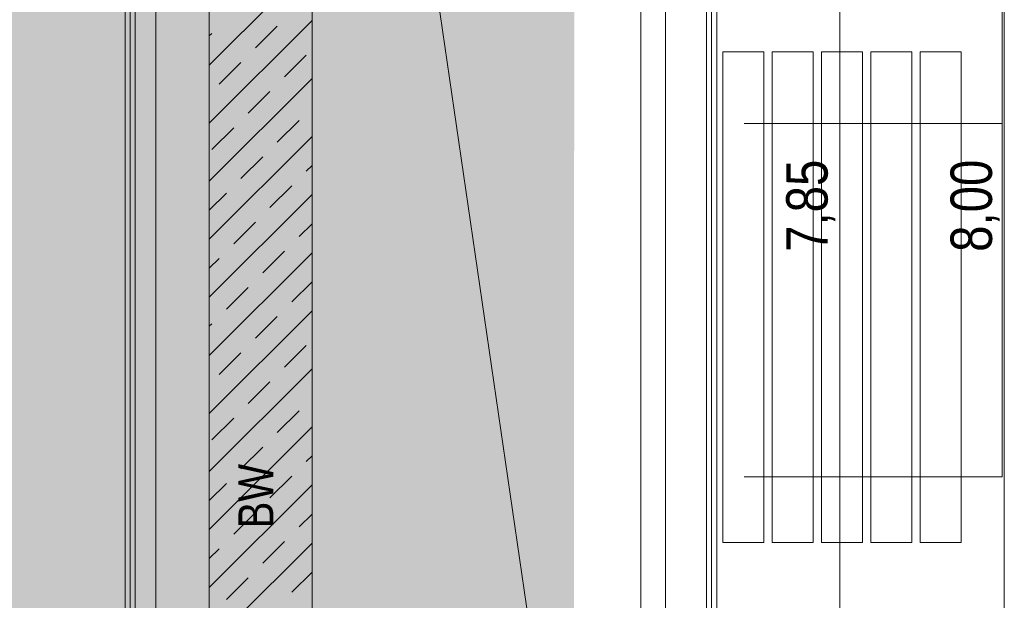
# Model space of a CAD drawing. Extents: x -620 to 300, y 62 to 1162.
# Tile 47 of 256: x -486 to -438, y 673 to 701. Entities that reach past the tile are written whole.
import ezdxf
from ezdxf.lldxf.tags import DXFTag

# ---------------------------------------------------------------- set-up
doc = ezdxf.new("R2010")
doc.units = 0
doc.layers.get('0').update_dxf_attribs({"lineweight": 13})
for name, color, linetype, lineweight, true_color in [('00 -Bauelemente -Dämmung innen', 7, 'Continuous', 9, 0xff7fe6), ('00 -Bauelemente -Gipskarton', 7, 'Continuous', 9, 0xff7fe6), ('30 -34 Innenwände- 1 tragend', 7, 'Continuous', 13, 0xdd0806), ('30 -34 Innenwände- 2 nichttragend', 7, 'Continuous', 18, 0xff7fe6), ('30 -38 konstruktive Einbauten-Mobile Trennwand', 7, 'Continuous', 9, 0x944cff), ('70 -72 Beschriftung- 1 Beschriftung allgemein', 7, 'Continuous', 9, 0xff6633), ('70 -76 Bemaßung- 2 Allgemein', 9, 'Continuous', 5, 0x808080), ('iwb_Layout BA_Markierung', 7, 'Continuous', 9, 0xbadcdc), ('iwb_Schraffur_BW', 7, 'Continuous', 13, 0x7400e8), ('iwb_Sichtbeton', 2, 'Continuous', 50, 0xffff00), ('iwb_Sichtbeton-Shading', 2, 'Continuous', 50, 0xffff00)]:
    doc.layers.add(name, color=color, linetype=linetype, lineweight=lineweight, true_color=true_color)
doc.layers.add('70 -71 Achsen- 1 Gebäudeachsen', color=7, linetype='STRICHPUNKT2-A06G94XR8I', lineweight=18)
doc.layers.add('70 -75 Raumstempel- 3 Wandstempel', color=7, linetype='Continuous', lineweight=50)
doc.styles.get("Standard").update_dxf_attribs({"font": 'ARIALN.TTF'})
tags = doc.linetypes.add('fein_strichliert-A06G94XS8I', pattern=[4, 1, -2, 1]).pattern_tags.tags
tags[8:9] = [DXFTag(74, 4), DXFTag(75, 0), DXFTag(340, '0'), DXFTag(46, 0.0), DXFTag(50, 0.0), DXFTag(44, 0.0), DXFTag(45, 0.0)]
tags[6:7] = [DXFTag(74, 4), DXFTag(75, 0), DXFTag(340, '0'), DXFTag(46, 0.0), DXFTag(50, 0.0), DXFTag(44, 0.0), DXFTag(45, 0.0)]
tags[4:5] = [DXFTag(74, 4), DXFTag(75, 0), DXFTag(340, '0'), DXFTag(46, 0.0), DXFTag(50, 0.0), DXFTag(44, 0.0), DXFTag(45, 0.0)]
tags = doc.linetypes.add('STRICHPUNKT2-A06G94XR8I', pattern=[12.7, 6.35, -3.175, 0, -3.175]).pattern_tags.tags
tags[10:11] = [DXFTag(74, 4), DXFTag(75, 0), DXFTag(340, '0'), DXFTag(46, 0.0), DXFTag(50, 0.0), DXFTag(44, 0.0), DXFTag(45, 0.0)]
tags[8:9] = [DXFTag(74, 4), DXFTag(75, 0), DXFTag(340, '0'), DXFTag(46, 0.0), DXFTag(50, 0.0), DXFTag(44, 0.0), DXFTag(45, 0.0)]
tags[6:7] = [DXFTag(74, 4), DXFTag(75, 0), DXFTag(340, '0'), DXFTag(46, 0.0), DXFTag(50, 0.0), DXFTag(44, 0.0), DXFTag(45, 0.0)]
tags[4:5] = [DXFTag(74, 4), DXFTag(75, 0), DXFTag(340, '0'), DXFTag(46, 0.0), DXFTag(50, 0.0), DXFTag(44, 0.0), DXFTag(45, 0.0)]

# ---------------------------------------------------------------- blocks, each defined once
blk = doc.blocks.new('Shading-A06G94VT8I', base_point=(-44.915, 989.453))
at = {"layer": 'iwb_Sichtbeton-Shading', "color": 51, "true_color": 0xffff7f}
blk.add_solid([(-476.961, 776.97), (-476.361, 776.97), (-476.961, 606.953), (-476.361, 606.953)], dxfattribs=at)
blk = doc.blocks.new('Polygon-A06G94XJ8I')
at = {"color": 0, "linetype": 'ByBlock', "lineweight": -2, "ltscale": 0.13}
blk.add_solid([(-458.92, 86.609), (-538.631, 86.396), (-458.753, 1083.814), (-538.631, 1083.814)], dxfattribs=at)
blk = doc.blocks.new('Referenz-A06G94XT8I')
at = {"layer": '00 -Bauelemente -Dämmung innen', "color": 0, "linetype": 'Continuous', "lineweight": -2, "ltscale": 0.13}
for p, q in [((-480.18, 775.653), (-480.18, 607.453)), ((-479.18, 775.153), (-479.18, 607.453)), ((-454.38, 613.453), (-454.38, 770.453)), ((-452.38, 613.453), (-452.38, 770.453))]:
    blk.add_line(p, q, dxfattribs=at)
at = {"layer": '00 -Bauelemente -Gipskarton', "color": 0, "linetype": 'Continuous', "lineweight": -2, "ltscale": 0.13}
for p, q in [((-480.18, 775.653), (-480.18, 607.453)), ((-480.68, 775.153), (-480.68, 607.453)), ((-480.43, 775.403), (-480.43, 607.453)), ((-452.38, 613.453), (-452.38, 770.453)), ((-452.13, 613.453), (-452.13, 770.453)), ((-451.88, 613.453), (-451.88, 770.453))]:
    blk.add_line(p, q, dxfattribs=at)
at = {"layer": '30 -34 Innenwände- 1 tragend', "color": 0, "linetype": 'Continuous', "lineweight": -2, "ltscale": 0.13}
for p, q in [((-476.58, 776.953), (-476.58, 606.953)), ((-471.58, 770.453), (-471.58, 613.453))]:
    blk.add_line(p, q, dxfattribs=at)
at = {"layer": '30 -34 Innenwände- 1 tragend', "color": 0, "lineweight": -2}
for p, q in [((-476.58, 776.953), (-476.58, 606.953)), ((-471.58, 770.453), (-471.58, 613.453)), ((-476.58, 698.909), (-471.58, 703.909)), ((-476.58, 698.909), (-471.58, 703.909)), ((-476.58, 696.081), (-471.58, 701.081)), ((-476.58, 696.081), (-471.58, 701.081)), ((-474.333, 699.742), (-473.272, 700.803)), ((-474.333, 699.742), (-473.272, 700.803)), ((-476.58, 700.324), (-476.454, 700.449)), ((-476.58, 700.324), (-476.454, 700.449)), ((-472.918, 698.328), (-471.858, 699.389)), ((-472.918, 698.328), (-471.858, 699.389)), ((-476.1, 697.974), (-475.04, 699.035)), ((-476.1, 697.974), (-475.04, 699.035)), ((-476.58, 693.253), (-471.58, 698.253)), ((-476.58, 693.253), (-471.58, 698.253)), ((-474.686, 696.56), (-473.626, 697.621)), ((-474.686, 696.56), (-473.626, 697.621)), ((-473.272, 695.146), (-472.211, 696.207)), ((-473.272, 695.146), (-472.211, 696.207)), ((-476.454, 694.792), (-475.393, 695.853)), ((-476.454, 694.792), (-475.393, 695.853)), ((-476.58, 690.424), (-471.58, 695.424)), ((-476.58, 690.424), (-471.58, 695.424)), ((-475.04, 693.378), (-473.979, 694.439)), ((-475.04, 693.378), (-473.979, 694.439)), ((-471.858, 693.732), (-471.58, 694.01)), ((-471.858, 693.732), (-471.58, 694.01)), ((-476.58, 691.838), (-475.747, 692.671)), ((-476.58, 691.838), (-475.747, 692.671)), ((-476.58, 687.596), (-471.58, 692.596)), ((-476.58, 687.596), (-471.58, 692.596)), ((-473.626, 691.964), (-472.565, 693.025)), ((-473.626, 691.964), (-472.565, 693.025)), ((-475.393, 690.196), (-474.333, 691.257)), ((-475.393, 690.196), (-474.333, 691.257)), ((-472.211, 690.55), (-471.58, 691.181)), ((-472.211, 690.55), (-471.58, 691.181)), ((-476.58, 684.767), (-471.58, 689.767)), ((-476.58, 684.767), (-471.58, 689.767)), ((-473.979, 688.782), (-472.918, 689.843)), ((-473.979, 688.782), (-472.918, 689.843)), ((-476.58, 689.01), (-476.1, 689.489)), ((-476.58, 689.01), (-476.1, 689.489)), ((-472.565, 687.368), (-471.58, 688.353)), ((-472.565, 687.368), (-471.58, 688.353)), ((-475.747, 687.014), (-474.686, 688.075)), ((-475.747, 687.014), (-474.686, 688.075)), ((-476.58, 681.939), (-471.58, 686.939)), ((-476.58, 681.939), (-471.58, 686.939)), ((-474.333, 685.6), (-473.272, 686.661)), ((-474.333, 685.6), (-473.272, 686.661)), ((-476.58, 686.181), (-476.454, 686.307)), ((-476.58, 686.181), (-476.454, 686.307)), ((-472.918, 684.186), (-471.858, 685.246)), ((-472.918, 684.186), (-471.858, 685.246)), ((-476.1, 683.832), (-475.04, 684.893)), ((-476.1, 683.832), (-475.04, 684.893)), ((-476.58, 679.11), (-471.58, 684.11)), ((-476.58, 679.11), (-471.58, 684.11)), ((-474.686, 682.418), (-473.626, 683.479)), ((-474.686, 682.418), (-473.626, 683.479)), ((-473.272, 681.004), (-472.211, 682.064)), ((-473.272, 681.004), (-472.211, 682.064)), ((-476.454, 680.65), (-475.393, 681.711)), ((-476.454, 680.65), (-475.393, 681.711)), ((-476.58, 676.282), (-471.58, 681.282)), ((-476.58, 676.282), (-471.58, 681.282)), ((-475.04, 679.236), (-473.979, 680.297)), ((-475.04, 679.236), (-473.979, 680.297)), ((-471.858, 679.59), (-471.58, 679.868)), ((-471.858, 679.59), (-471.58, 679.868)), ((-473.626, 677.822), (-472.565, 678.882)), ((-473.626, 677.822), (-472.565, 678.882)), ((-476.58, 677.696), (-475.747, 678.529)), ((-476.58, 677.696), (-475.747, 678.529)), ((-476.58, 673.454), (-471.58, 678.454)), ((-476.58, 673.454), (-471.58, 678.454)), ((-475.393, 676.054), (-474.333, 677.115)), ((-475.393, 676.054), (-474.333, 677.115)), ((-472.211, 676.408), (-471.58, 677.039)), ((-472.211, 676.408), (-471.58, 677.039)), ((-476.58, 670.625), (-471.58, 675.625)), ((-476.58, 670.625), (-471.58, 675.625)), ((-476.58, 674.868), (-476.1, 675.347)), ((-476.58, 674.868), (-476.1, 675.347)), ((-473.979, 674.64), (-472.918, 675.701)), ((-473.979, 674.64), (-472.918, 675.701)), ((-475.747, 672.872), (-474.686, 673.933)), ((-475.747, 672.872), (-474.686, 673.933)), ((-472.565, 673.226), (-471.58, 674.211)), ((-472.565, 673.226), (-471.58, 674.211))]:
    blk.add_line(p, q, dxfattribs=at)
at = {"layer": '30 -34 Innenwände- 2 nichttragend', "color": 0, "linetype": 'Continuous', "lineweight": -2, "ltscale": 0.13}
for p, q in [((-480.68, 775.153), (-480.68, 607.453)), ((-479.18, 775.153), (-479.18, 607.453)), ((-454.38, 613.453), (-454.38, 770.453)), ((-451.88, 613.453), (-451.88, 770.453))]:
    blk.add_line(p, q, dxfattribs=at)
at = {"layer": '30 -38 konstruktive Einbauten-Mobile Trennwand', "color": 0, "linetype": 'fein_strichliert-A06G94XS8I', "lineweight": -2, "ltscale": 0.13}
for p, q in [((-437.98, 678.853), (-437.98, 728.453)), ((-437.98, 696.063), (-450.545, 696.063)), ((-437.98, 678.853), (-450.545, 678.853))]:
    blk.add_line(p, q, dxfattribs=at)
at = {"layer": '30 -38 konstruktive Einbauten-Mobile Trennwand', "color": 0, "linetype": 'Continuous', "lineweight": -2, "ltscale": 0.13}
for p, q in [((-451.58, 675.653), (-451.58, 699.553)), ((-451.58, 699.553), (-449.58, 699.553)), ((-449.58, 699.553), (-449.58, 675.653)), ((-449.18, 675.653), (-449.18, 699.553)), ((-449.18, 699.553), (-447.18, 699.553)), ((-447.18, 699.553), (-447.18, 675.653)), ((-446.78, 675.653), (-446.78, 699.553)), ((-446.78, 699.553), (-444.78, 699.553)), ((-444.78, 699.553), (-444.78, 675.653)), ((-444.38, 675.653), (-444.38, 699.553)), ((-444.38, 699.553), (-442.38, 699.553)), ((-442.38, 699.553), (-442.38, 675.653)), ((-441.98, 675.653), (-441.98, 699.553)), ((-441.98, 699.553), (-439.98, 699.553)), ((-439.98, 699.553), (-439.98, 675.653)), ((-449.58, 675.653), (-451.58, 675.653)), ((-447.18, 675.653), (-449.18, 675.653)), ((-444.78, 675.653), (-446.78, 675.653)), ((-442.38, 675.653), (-444.38, 675.653)), ((-439.98, 675.653), (-441.98, 675.653))]:
    blk.add_line(p, q, dxfattribs=at)
at = {"layer": '70 -71 Achsen- 1 Gebäudeachsen', "color": 0, "linetype": 'STRICHPUNKT2-A06G94XR8I', "lineweight": -2, "ltscale": 0.13}
blk.add_line((-455.58, 1084.393), (-455.58, 84.953), dxfattribs=at)
at = {"layer": '70 -72 Beschriftung- 1 Beschriftung allgemein', "color": 0, "linetype": 'fein_strichliert-A06G94XS8I', "lineweight": -2, "ltscale": 0.13}
blk.add_line((-476.58, 778.453), (-451.58, 606.953), dxfattribs=at)
at = {"layer": '70 -76 Bemaßung- 2 Allgemein', "color": 0, "linetype": 'Continuous', "lineweight": -2, "ltscale": 0.13}
for p, q in [((-437.88, 613.014), (-437.88, 770.893)), ((-445.88, 614.514), (-445.88, 769.393))]:
    blk.add_line(p, q, dxfattribs=at)
at = {"layer": '70 -75 Raumstempel- 3 Wandstempel', "color": 0, "linetype": 'Continuous', "lineweight": -2, "ltscale": 0.13, "insert": (-475.162, 676.34), "char_height": 1.7, "attachment_point": 1, "rotation": 90}
blk.add_mtext('{\\fArial Narrow;BW}', dxfattribs=at)
at = {"layer": '70 -76 Bemaßung- 2 Allgemein', "color": 0, "linetype": 'Continuous', "lineweight": -2, "ltscale": 0.13, "char_height": 2.01377, "attachment_point": 1, "rotation": 90}
for s, insert in [('{\\fArial Narrow;7,85}', (-448.495, 689.809)), ('{\\fArial Narrow;8,00}', (-440.495, 689.809))]:
    blk.add_mtext(s, dxfattribs=dict(at, insert=insert))
blk = doc.blocks.new('Referenz-A06G94XV8I')
at = {"layer": 'iwb_Schraffur_BW', "linetype": 'Continuous', "ltscale": 0.13}
blk.add_hatch(color=256, dxfattribs=at).paths.add_polyline_path([(-476.579, 606.953), (-476.579, 776.953), (-453.079, 776.953), (-453.079, 770.453), (-471.579, 770.453), (-471.579, 613.453), (-453.079, 613.453), (-453.079, 598.513), (-458.079, 598.513), (-458.079, 606.953)])
at = {"layer": 'iwb_Sichtbeton', "linetype": 'Continuous', "ltscale": 0.5}
blk.add_solid([(-476.961, 776.97), (-476.361, 776.97), (-476.961, 606.953), (-476.361, 606.953)], dxfattribs=at)

msp = doc.modelspace()

# ---------------------------------------------------------------- block references
at = {"color": 8, "lineweight": 13, "ltscale": 0.13, "true_color": 0x808080}
msp.add_blockref('Referenz-A06G94XT8I', (0, 0), dxfattribs=at)
at = {"color": 8, "lineweight": 25, "ltscale": 0.25, "true_color": 0x808080}
msp.add_blockref('Referenz-A06G94XV8I', (0, 0), dxfattribs=at)
msp.add_blockref('Shading-A06G94VT8I', (-44.915, 989.453))
at = {"layer": 'iwb_Layout BA_Markierung', "ltscale": 0.13}
msp.add_blockref('Polygon-A06G94XJ8I', (0, 0), dxfattribs=at)

doc.saveas('drawing.dxf')
